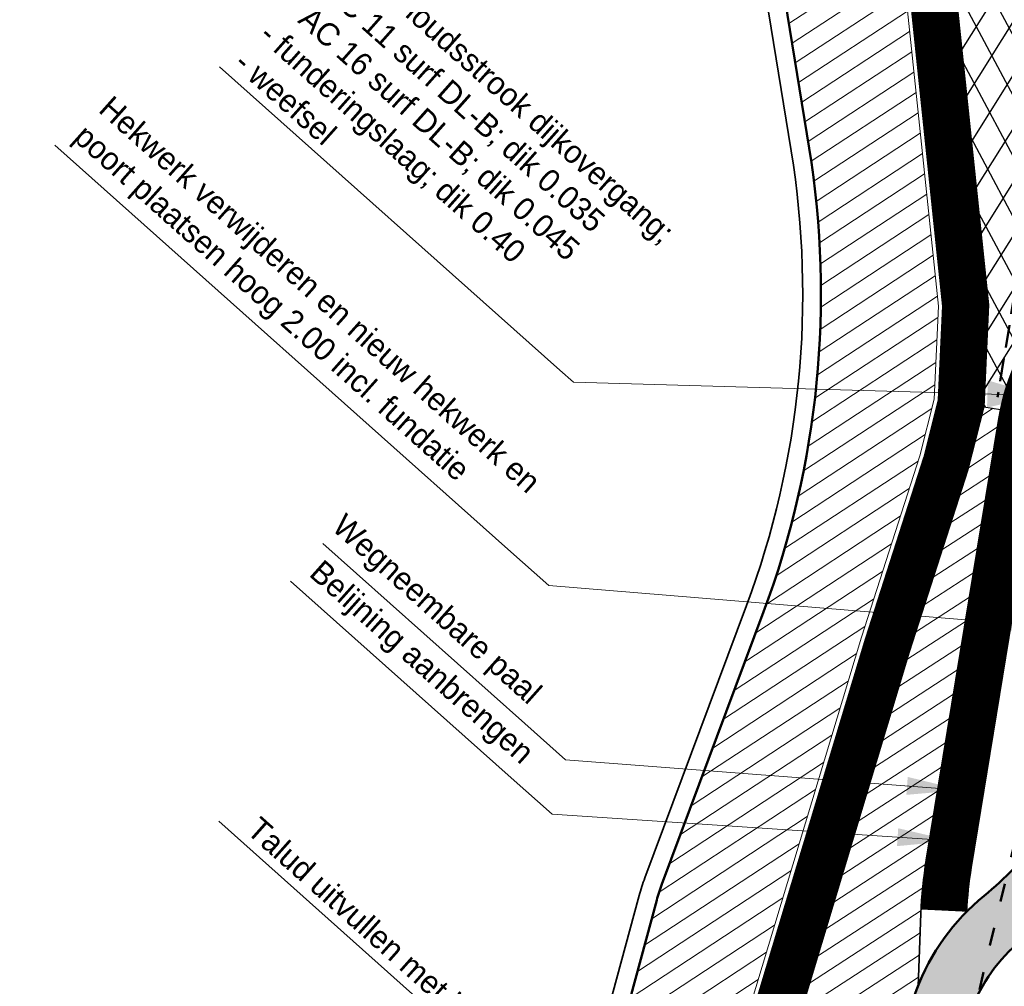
# Model space of a CAD drawing. Header units: metres. Extents: x 63663 to 67388, y 393975 to 407310.
# Tile 32 of 49: x 66073 to 66127, y 402714 to 402767. Entities that reach past the tile are written whole.
import ezdxf

# ---------------------------------------------------------------- set-up
doc = ezdxf.new("R2010")
doc.units = ezdxf.units.M
for name, pattern in [('HIDDEN', [0.375, 0.25, -0.125]), ('ONDERHOUDSSTROOK', [28, 8, -20]), ('PERCEELGRENS', [2.5, 1, -1.5])]:
    doc.linetypes.add(name, pattern=pattern)
for name, color, linetype, lineweight in [('B-GEO-OG-GRENS_perceel-G', 30, 'PERCEELGRENS', 0), ('maatvoering-leadr', 7, 'Continuous', 30), ('sn-arcering', 2, 'Continuous', 25), ('sn-arcering_dun', 1, 'Continuous', 18), ('sn-arcering_grijs', 8, 'Continuous', 20), ('sn-arcering_lgrijs', 9, 'Continuous', 20), ('sn-arcering_waterbouwasfalt', 2, 'Continuous', 25), ('TM-Belijning', 1, 'HIDDEN', 50), ('TM-Glooiing', 4, 'Continuous', 50), ('TM-Onderhoudsweg', 3, 'Continuous', 35), ('TM-Paal', 2, 'Continuous', 50), ('TM-Verharding', 2, 'Continuous', 50), ('TM-Werkgrens', 62, 'PBZ-WERKGRENS', 35)]:
    doc.layers.add(name, color=color, linetype=linetype, lineweight=lineweight)
doc.styles.add('StagCAD', font='StagCAD.ttf')
doc.linetypes.add('PBZ-WERKGRENS', pattern='A,5.5,-1.05,["O",StagCAD,S=2,R=0,X=0,Y=-1],-3.45', length=10)
doc.dimstyles.new('GM-maatvoering', dxfattribs={"dimtxt": 2.5, "dimasz": 1, "dimexe": 0, "dimexo": 0, "dimgap": 1, "dimtad": 1, "dimrnd": 0.001, "dimzin": 1, "dimdsep": 46, "dimtxsty": 'StagCAD', "dimblk1": 'DIM_PIJL', "dimblk2": 'DIM_PIJL', "dimsah": 1, "dimcen": 0.09, "dimse1": 1, "dimse2": 1, "dimclrd": 1, "dimclre": 1, "dimclrt": 7, "dimazin": 0, "dimtfac": 1, "dimtix": 1, "dimtmove": 0, "dimatfit": 3, "dimldrblk": 'RAD_PIJL', "dimfxl": 1, "dimtvp": 0.8299999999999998, "dimtolj": 1, "dimtzin": 0, "dimlwd": 15, "dimarcsym": 0})
doc.dimstyles.new('leader 1_1000', dxfattribs={"dimtxt": 2.5, "dimasz": 3, "dimexe": 0, "dimexo": 0, "dimgap": 1, "dimtad": 1, "dimrnd": 0.001, "dimzin": 1, "dimdsep": 46, "dimtxsty": 'StagCAD', "dimblk1": 'RAD_PIJL', "dimblk2": 'RAD_PIJL', "dimsah": 1, "dimcen": 0.09, "dimse1": 1, "dimse2": 1, "dimclrd": 1, "dimclre": 1, "dimclrt": 7, "dimazin": 0, "dimtfac": 1, "dimtix": 1, "dimtmove": 0, "dimatfit": 0, "dimfxl": 1, "dimtvp": 0.8299999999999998, "dimtolj": 1, "dimtzin": 0, "dimlwd": 15, "dimarcsym": 0})

# ---------------------------------------------------------------- blocks, each defined once
blk = doc.blocks.new('RAD_PIJL')
at = {"color": 1, "linetype": 'Continuous'}
blk.add_solid([(-2.828427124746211, -0.75), (-2.828427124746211, 0.75), (0, 0)], dxfattribs=at)
blk = doc.blocks.new('Klappaal')
at = {"layer": 'TM-Paal'}
blk.add_circle((0, 5.820766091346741e-11), 0.1249999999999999, dxfattribs=at)
blk = doc.blocks.new('Diamant')
at = {"layer": 'TM-Belijning', "linetype": 'Continuous', "ltscale": 3, "const_width": 0.05}
for points in [[(3.599999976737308, -3.492459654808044e-10), (0.5999999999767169, -1.164153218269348e-10), (2.91038304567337e-11, 0.2999999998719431), (-0.5999999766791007, -1.746229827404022e-10), (-3.599999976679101, -1.746229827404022e-10)], [(-0.5999999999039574, -1.746229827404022e-10), (-4.365574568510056e-11, -0.3071063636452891), (0.5999999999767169, -1.164153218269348e-10)]]:
    blk.add_lwpolyline(points, dxfattribs=at)
blk = doc.blocks.new('DIM_PIJL')
at = {"color": 1}
blk.add_line((0, 1.414213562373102), (0, -1.414213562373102), dxfattribs=at)
at = {"color": 1, "linetype": 'ByBlock'}
blk.add_solid([(-2.828427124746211, -0.75), (-2.828427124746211, 0.75), (0, 0)], dxfattribs=at)

msp = doc.modelspace()

# ---------------------------------------------------------------- hatches: boundary and pattern name
at = {"layer": 'sn-arcering_dun'}
h = msp.add_hatch(dxfattribs=at)
h.set_pattern_fill('_USER', color=256, angle=75.00000000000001, pattern_type=0)
h.set_pattern_definition([(33.2837380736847, (66308.72319840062, 402842.2799818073), (-0.5487855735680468, 0.8359631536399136), [])])
h.paths.add_polyline_path([(66111.37308100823, 402870.0133230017), (66110.3628563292, 402879.1431010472), (66104.87590900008, 402928.7306949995), (66104.25397954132, 402934.7275807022), (66102.47661733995, 402947.5066341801), (66100.01001622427, 402967.2930676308), (66098.90143345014, 402978.3810469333), (66092.91133484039, 402977.4090586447), (66093.99213343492, 402966.5428709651), (66098.60323094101, 402926.5485656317), (66103.29856025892, 402878.3890362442), (66108.41794061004, 402829.2003571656), (66113.46577337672, 402778.9700559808), (66116.55147198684, 402759.9905311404, -0.1303236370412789), (66114.04339121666, 402734.4841152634), (66108.45785178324, 402719.518011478, 0.0232204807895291), (66108.17397936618, 402718.6341607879), (66104.07948856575, 402703.506997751), (66102.17998750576, 402694.3144389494, 0.01850087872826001), (66102.05718569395, 402693.5849205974), (66100.42344883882, 402681.0663586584, 0.07276837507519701), (66100.46835169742, 402678.1713037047), (66101.32011976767, 402672.9196275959, -0.02064364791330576), (66102.33234358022, 402676.7994981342), (66111.58756600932, 402707.0960159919), (66119.41918100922, 402733.1082939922), (66122.62943400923, 402743.0683649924), (66123.41470500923, 402746.175615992), (66123.65672800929, 402751.2971759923), (66120.46816100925, 402781.7029779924), (66115.19930500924, 402832.9697979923)])
h = msp.add_hatch(dxfattribs=at)
h.set_pattern_fill('_USER', color=256, angle=45, pattern_type=0)
h.set_pattern_definition([(33.00317462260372, (64663.38925197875, 403619.6910574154), (-0.5446855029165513, 0.8386403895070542), [])])
edge = h.paths.add_edge_path()
edge.add_line((66120.8147076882, 402709.2522910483), (66122.53752192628, 402713.9300628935))
edge.add_line((66122.53752192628, 402713.9300628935), (66122.69420934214, 402717.9098332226))
edge.add_arc((66146.6756300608, 402716.9656614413), 24.00000000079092, 170.6899331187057, 177.745374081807, ccw=False)
edge.add_line((66122.99177468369, 402720.8483144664), (66127.05300672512, 402745.6214867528))
edge.add_line((66127.05300672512, 402745.6214867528), (66126.14859447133, 402745.7697531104))
edge.add_line((66126.14859447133, 402745.7697531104), (66125.27395276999, 402742.3088697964))
edge.add_line((66125.27395276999, 402742.3088697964), (66122.0447502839, 402732.2900064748))
edge.add_line((66122.0447502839, 402732.2900064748), (66114.21920638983, 402706.2978933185))
edge.add_line((66114.21920638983, 402706.2978933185), (66104.96236005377, 402675.9960596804))
edge.add_arc((66148.79245959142, 402662.6064905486), 45.82966492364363, 163.0127172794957, 170.7247493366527)
edge.add_line((66103.56199781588, 402669.9932025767), (66106.36431040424, 402675.5795281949))
edge.add_arc((66088.67934000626, 402684.9198612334), 19.99999998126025, 332.1591854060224, 339.1553714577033)
edge.add_arc((66341.01988417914, 402588.8393820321), 250.0133491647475, 156.6030992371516, 159.1553033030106, ccw=False)
edge.add_arc((67609.6601364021, 402021.6846133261), 1639.642745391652, 155.4663708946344, 156.0179061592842, ccw=False)
edge.add_arc((66026.97665226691, 402743.8126636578), 100.0000000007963, 335.6042539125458, 339.7813461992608)
at = {"layer": 'sn-arcering_grijs'}
h = msp.add_hatch(color=256, dxfattribs=at)
h.dxf.hatch_style = 1
edge = h.paths.add_edge_path()
edge.add_arc((66161.40535485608, 402692.7108058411), 26.77000000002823, 128.6295793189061, 168.9916042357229, ccw=False)
edge.add_line((66144.69329951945, 402713.6234839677), (66144.63415975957, 402713.7068243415))
edge.add_line((66144.63415975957, 402713.7068243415), (66144.29213375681, 402713.4401834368))
edge.add_arc((66144.23065056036, 402713.5190492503), 0.1000000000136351, 127.93971151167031, 307.9397115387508, ccw=False)
edge.add_line((66144.16916736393, 402713.5979150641), (66144.51829949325, 402713.8700958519))
edge.add_line((66144.51829949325, 402713.8700958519), (66138.58953962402, 402722.2249668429))
edge.add_line((66138.58953962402, 402722.2249668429), (66136.45238979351, 402720.3895684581))
edge.add_line((66136.45238979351, 402720.3895684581), (66131.05731586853, 402714.1664297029))
edge.add_line((66131.05731586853, 402714.1664297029), (66128.1728356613, 402709.6391745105))
edge.add_line((66128.1728356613, 402709.6391745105), (66132.3896660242, 402706.9524773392))
edge.add_line((66132.3896660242, 402706.9524773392), (66132.21771740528, 402706.682600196))
edge.add_line((66132.21771740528, 402706.682600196), (66124.97740904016, 402711.2956660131))
edge.add_line((66124.97740904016, 402711.2956660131), (66125.45488095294, 402712.5920940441))
edge.add_arc((66133.89624450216, 402709.4279497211), 9.01490032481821, 129.2438859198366, 159.4520898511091, ccw=False)
edge.add_arc((66113.51636865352, 402734.3771052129), 23.19999839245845, 309.2438859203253, 314.6016783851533)
edge.add_line((66129.80680224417, 402717.8585792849), (66130.959, 402718.322))
edge.add_line((66130.959, 402718.322), (66127.953, 402721.166))
edge.add_line((66127.953, 402721.166), (66127.82272963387, 402720.4011268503))
edge.add_arc((66113.51636756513, 402734.377106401), 20.00000000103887, 309.24388608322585, 315.66927495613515, ccw=False)
edge.add_arc((66133.89624450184, 402709.4279497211), 12.21490032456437, 129.2438860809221, 159.4984875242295)
edge.add_line((66122.455, 402713.706), (66120.81470768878, 402709.2522910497))
edge.add_arc((66026.97665226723, 402743.8126636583), 100.0000000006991, 335.6042539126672, 339.7813461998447, ccw=False)
edge.add_line((66118.04808518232, 402702.5089821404), (66113.32893226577, 402692.1036138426))
edge.add_arc((66341.00751461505, 402588.8444100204), 250.0000000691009, 155.6042539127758, 159.155371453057)
edge.add_arc((66088.67934000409, 402684.9198612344), 19.99999998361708, 332.1591854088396, 339.15537145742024, ccw=False)
edge.add_line((66106.36431040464, 402675.5795281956), (66103.115, 402669.0609999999))
edge.add_arc((66120.81918151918, 402655.1088921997), 22.54105932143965, 98.2620867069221, 141.7594688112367, ccw=False)
edge.add_arc((66121.05203198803, 402655.5057320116), 22.18366176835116, 81.2315051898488, 99.00455724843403, ccw=False)
edge.add_line((66124.43376300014, 402677.430119), (66129.578572, 402675.82094))
edge.add_line((66129.578572, 402675.82094), (66133.55410500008, 402673.8253809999))
edge.add_line((66133.55410500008, 402673.8253809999), (66134.38576576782, 402673.3354173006))
edge.add_arc((66152.16230975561, 402681.7082482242), 19.64967719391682, 186.4816177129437, 205.2206432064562, ccw=False)
edge.add_line((66132.63823086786, 402679.4901054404), (66132.53478217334, 402681.2635829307))
edge.add_arc((66152.27123400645, 402682.4148296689), 19.77000000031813, 168.9916042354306, 183.3383366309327, ccw=False)
edge.add_line((66132.86501756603, 402686.1899672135), (66133.39336214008, 402688.905939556))
edge.add_line((66133.39336214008, 402688.905939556), (66133.29586006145, 402688.9284165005))
edge.add_line((66133.29586006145, 402688.9284165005), (66133.22954887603, 402688.5875417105))
edge.add_arc((66133.13138895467, 402688.6066369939), 0.1000000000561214, 168.9916042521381, 348.991604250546, ccw=False)
edge.add_line((66133.0332290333, 402688.6257322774), (66133.16689601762, 402689.3128517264))
edge.add_arc((66133.26505593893, 402689.293756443), 0.1000000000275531, -11.008395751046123, 168.9916042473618, ccw=False)
edge.add_line((66133.36321586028, 402689.2746611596), (66133.29586006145, 402688.9284165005))
edge.add_line((66133.29586006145, 402688.9284165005), (66133.39336214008, 402688.905939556))
edge.add_line((66133.39336214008, 402688.905939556), (66135.12794392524, 402697.8226132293))
edge = h.paths.add_edge_path(flags=16)
edge.add_line((66120.51429541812, 402697.7782004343), (66120.92901338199, 402698.6926215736))
edge.add_line((66120.92901338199, 402698.6926215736), (66129.16850434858, 402695.8176804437))
edge.add_line((66129.16850434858, 402695.8176804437), (66130.69664063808, 402702.6117300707))
edge.add_line((66130.69664063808, 402702.6117300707), (66131.68898198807, 402702.388529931))
edge.add_arc((66464.56778136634, 402622.6294321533), 342.3007577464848, 166.5257210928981, 167.8791227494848)
edge.add_line((66129.89800570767, 402694.5039757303), (66120.51429541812, 402697.7782004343))
edge = h.paths.add_edge_path(flags=16)
edge.add_arc((66133.64696160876, 402691.2569548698), 0.1000000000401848, -11.00839622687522, 168.991604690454, ccw=False)
edge.add_line((66133.74512152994, 402691.2378595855), (66133.61145454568, 402690.5507401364))
edge.add_arc((66133.51329462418, 402690.5698354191), 0.1000000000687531, 168.9916037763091, 348.9916046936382, ccw=False)
edge.add_line((66133.41513470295, 402690.5889307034), (66133.54880168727, 402691.2760501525))
edge = h.paths.add_edge_path(flags=16)
edge.add_line((66133.79704037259, 402692.5521291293), (66133.9307073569, 402693.2392485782))
edge.add_arc((66134.0288672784, 402693.2201532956), 0.1000000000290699, -11.008396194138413, 168.9916047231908, ccw=False)
edge.add_line((66134.12702719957, 402693.2010580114), (66133.99336021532, 402692.5139385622))
edge.add_arc((66133.89520029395, 402692.5330338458), 0.1000000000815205, 168.9916042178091, 348.99160421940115, ccw=False)
edge = h.paths.add_edge_path(flags=16)
edge.add_line((66132.98131019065, 402687.3114627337), (66132.84764320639, 402686.6243432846))
edge.add_arc((66132.74948328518, 402686.6434385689), 0.1000000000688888, 168.9916046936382, 348.991603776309, ccw=False)
edge.add_line((66132.65132336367, 402686.6625338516), (66132.78499034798, 402687.3496533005))
edge.add_arc((66132.88315026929, 402687.3305580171), 0.1000000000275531, -11.008395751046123, 168.9916042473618, ccw=False)
edge = h.paths.add_edge_path(flags=16)
edge.add_line((66134.17894604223, 402694.515327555), (66134.31261302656, 402695.2024470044))
edge.add_arc((66134.41077294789, 402695.1833517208), 0.100000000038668, -11.008395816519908, 168.991604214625, ccw=False)
edge.add_line((66134.50893286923, 402695.1642564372), (66134.37526588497, 402694.4771369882))
edge.add_arc((66134.2771059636, 402694.4962322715), 0.1000000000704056, 168.9916042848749, 348.9916042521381, ccw=False)
edge = h.paths.add_edge_path(flags=16)
edge.add_line((66132.6187761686, 402685.3487350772), (66132.51193602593, 402684.6569365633))
edge.add_arc((66132.41310766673, 402684.6721994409), 0.1000000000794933, 171.2207011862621, 351.2207011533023, ccw=False)
edge.add_line((66132.31427930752, 402684.6874623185), (66132.42111945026, 402685.3792608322))
edge.add_arc((66132.51994780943, 402685.3639979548), 0.1000000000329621, -8.779298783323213, 171.2207012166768, ccw=False)
edge = h.paths.add_edge_path(flags=16)
edge.add_line((66134.56085171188, 402696.4785259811), (66134.6945186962, 402697.1656454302))
edge.add_arc((66134.79267861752, 402697.1465501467), 0.1000000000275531, -11.008395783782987, 168.9916042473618, ccw=False)
edge.add_line((66134.89083853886, 402697.1274548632), (66134.75717155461, 402696.4403354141))
edge.add_arc((66134.6590116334, 402696.4594306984), 0.1000000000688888, 168.9916046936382, 348.991603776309, ccw=False)
edge = h.paths.add_edge_path(flags=16)
edge.add_line((66134.93826498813, 402698.4482315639), (66135.10670766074, 402699.1276629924))
edge.add_arc((66135.20376929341, 402699.1035997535), 0.1000000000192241, -13.923867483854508, 166.0761325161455, ccw=False)
edge.add_line((66135.30083092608, 402699.0795365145), (66135.13238825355, 402698.400105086))
edge.add_arc((66135.03532662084, 402698.4241683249), 0.1000000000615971, 166.0761325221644, 346.0761325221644, ccw=False)
edge = h.paths.add_edge_path(flags=16)
edge.add_line((66132.42391121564, 402683.3691241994), (66132.38677444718, 402682.6701099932))
edge.add_arc((66132.2869152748, 402682.6754152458), 0.1000000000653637, 176.9588864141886, 356.95888644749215, ccw=False)
edge.add_line((66132.18705610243, 402682.6807204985), (66132.22419287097, 402683.3797347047))
edge.add_arc((66132.3240520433, 402683.3744294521), 0.1000000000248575, -3.0411135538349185, 176.9588864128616, ccw=False)
edge = h.paths.add_edge_path(flags=16)
edge.add_line((66135.43608271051, 402700.3933707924), (66135.65440051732, 402701.0584552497))
edge.add_arc((66135.74941258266, 402701.0272669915), 0.1000000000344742, -18.17272026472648, 161.8272797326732, ccw=False)
edge.add_line((66135.84442464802, 402700.9960787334), (66135.62610684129, 402700.3309942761))
edge.add_arc((66135.53109477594, 402700.3621825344), 0.100000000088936, 161.8272798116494, 341.8272796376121, ccw=False)
edge = h.paths.add_edge_path(flags=16)
edge.add_line((66132.42794991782, 402681.3799496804), (66132.46088869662, 402680.6807250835))
edge.add_arc((66132.36099946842, 402680.6760195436), 0.1000000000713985, -177.30292836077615, 2.697071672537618, ccw=False)
edge.add_line((66132.26111024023, 402680.6713140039), (66132.22817146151, 402681.3705386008))
edge.add_arc((66132.32806068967, 402681.3752441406), 0.1000000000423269, 2.697071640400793, 182.6970716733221, ccw=False)
edge = h.paths.add_edge_path(flags=16)
edge.add_line((66136.07664475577, 402702.2962815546), (66136.34363767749, 402702.9433632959))
edge.add_arc((66136.43607792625, 402702.9052214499), 0.1000000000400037, -22.421573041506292, 157.5784269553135, ccw=False)
edge.add_line((66136.52851817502, 402702.8670796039), (66136.26152525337, 402702.2199978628))
edge.add_arc((66136.16908500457, 402702.2581397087), 0.1000000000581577, 157.5784269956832, 337.57842699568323, ccw=False)
h.paths.add_polyline_path([(66119.87199999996, 402681.494), (66119.22999999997, 402679.774), (66117.29899999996, 402680.435), (66117.94799999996, 402682.2059999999)], flags=16)
h.paths.add_polyline_path([(66121.00096721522, 402680.185317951), (66120.86041253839, 402679.7263578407), (66120.40145242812, 402679.8669125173), (66120.5420071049, 402680.3258726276)], flags=16)
edge = h.paths.add_edge_path(flags=16)
edge.add_line((66136.85643017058, 402704.1465041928), (66137.17063063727, 402704.7720264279))
edge.add_arc((66137.2599909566, 402704.7271406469), 0.1000000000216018, -26.670425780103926, 153.3295742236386, ccw=False)
edge.add_line((66137.34935127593, 402704.682254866), (66137.03515080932, 402704.0567326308))
edge.add_arc((66136.94579048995, 402704.1016184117), 0.100000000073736, 153.3295742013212, 333.32957420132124, ccw=False)
edge = h.paths.add_edge_path(flags=16)
edge.add_line((66137.77115273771, 402705.9338686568), (66138.13083369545, 402706.5343931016))
edge.add_arc((66138.21662290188, 402706.4830101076), 0.1000000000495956, -30.91927855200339, 149.0807214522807, ccw=False)
edge.add_line((66138.30241210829, 402706.4316271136), (66137.94273115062, 402705.8311026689))
edge.add_arc((66137.85694194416, 402705.8824856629), 0.1000000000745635, 149.080721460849, 329.08072146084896, ccw=False)
edge = h.paths.add_edge_path(flags=16)
edge.add_line((66138.81578453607, 402707.6485504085), (66139.21896894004, 402708.2207761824))
edge.add_arc((66139.3007154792, 402708.1631784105), 0.0999999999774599, -35.16813130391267, 144.8318687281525, ccw=False)
edge.add_line((66139.38246201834, 402708.1055806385), (66138.97927761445, 402707.5333548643))
edge.add_arc((66138.89753107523, 402707.5909526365), 0.1000000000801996, 144.831868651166, 324.8318686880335, ccw=False)
edge = h.paths.add_edge_path(flags=16)
edge.add_line((66139.98458357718, 402709.2811244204), (66140.4290552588, 402709.8219061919))
edge.add_arc((66140.5063097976, 402709.7584102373), 0.10000000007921, -39.41698407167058, 140.5830158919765, ccw=False)
edge.add_line((66140.58356433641, 402709.6949142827), (66140.13909265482, 402709.1541325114))
edge.add_arc((66140.061838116, 402709.217628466), 0.100000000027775, 140.5830159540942, 320.5830159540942, ccw=False)
edge = h.paths.add_edge_path(flags=16)
edge.add_line((66141.27112536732, 402710.8226169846), (66141.75444121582, 402711.3289822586))
edge.add_arc((66141.82677911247, 402711.2599371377), 0.1000000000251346, -43.665837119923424, 136.3341634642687, ccw=False)
edge.add_line((66141.89911700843, 402711.1908920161), (66141.41580115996, 402710.6845267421))
edge.add_arc((66141.34346326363, 402710.7535718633), 0.1000000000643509, 136.3341631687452, 316.33416316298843, ccw=False)
edge = h.paths.add_edge_path(flags=16)
edge.add_line((66142.66833822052, 402712.2645550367), (66143.18784161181, 402712.733720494))
edge.add_arc((66143.25486524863, 402712.6595057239), 0.1000000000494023, -47.9146895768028, 132.0853103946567, ccw=False)
edge.add_line((66143.32188888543, 402712.5852909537), (66142.80238549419, 402712.1161254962))
edge.add_arc((66142.73536185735, 402712.1903402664), 0.1000000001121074, 132.0853103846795, 312.0853103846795, ccw=False)
at = {"layer": 'sn-arcering_lgrijs'}
h = msp.add_hatch(color=256, dxfattribs=at)
h.dxf.hatch_style = 1
edge = h.paths.add_edge_path()
edge.add_line((65551.68383113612, 403267.4436287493), (65556.79896681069, 403278.4124796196))
edge.add_line((65556.79896681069, 403278.4124796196), (65501.98403396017, 403292.0669708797))
edge.add_arc((65153.17913577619, 401919.7206210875), 1415.980000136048, 75.73928053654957, 77.41508903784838)
edge.add_line((65461.70166963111, 403301.6805361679), (65456.55944140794, 403290.6535882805))
edge.add_arc((65153.17913574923, 401919.7206210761), 1404.100000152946, 75.73812834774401, 77.52184026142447, ccw=False)
edge.add_arc((1544873.313091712, 6342005.496034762), 6120212.589272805, 256.0119559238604, 256.0124633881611)
at = {"layer": 'sn-arcering_waterbouwasfalt'}
h = msp.add_hatch(dxfattribs=at)
h.set_pattern_fill('ASFALT', color=256, angle=10, style=0, pattern_type=2)
h.set_pattern_definition([(58.0031746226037, (64663.38925197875, 403619.6910574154), (-1.325121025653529, 0.8279254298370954), []), (118.0031746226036, (64663.38925197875, 403619.6910574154), (-1.37956496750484, -0.7336257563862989), [])])
edge = h.paths.add_edge_path()
edge.add_line((66108.61280425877, 402972.7203665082), (66106.13029747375, 402972.4251376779))
edge.add_line((66106.13029747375, 402972.4251376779), (66106.16555439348, 402945.3492513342))
edge.add_arc((66153.66551412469, 402945.411103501), 47.50000000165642, 180.0746077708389, 185.9209061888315)
edge.add_line((66106.41891504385, 402940.5112182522), (66107.61026483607, 402929.0237602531))
edge.add_line((66107.61026483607, 402929.0237602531), (66113.09617416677, 402879.4455470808))
edge.add_line((66113.09617416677, 402879.4455470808), (66114.10749950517, 402870.3058219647))
edge.add_line((66114.10749950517, 402870.3058219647), (66117.93489584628, 402833.2509434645))
edge.add_line((66117.93489584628, 402833.2509434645), (66123.20346064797, 402781.9869568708))
edge.add_line((66123.20346064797, 402781.9869568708), (66126.41352789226, 402751.376131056))
edge.add_line((66126.41352789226, 402751.376131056), (66126.14859447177, 402745.7697531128))
edge.add_line((66126.14859447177, 402745.7697531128), (66127.06774181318, 402745.6190711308))
edge.add_arc((66139.29017146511, 402742.9962821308), 12.50067233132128, 133.8210189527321, 167.8886744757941, ccw=False)
edge.add_line((66130.63460712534, 402752.0155955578), (66132.39734264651, 402762.7681332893))
edge.add_arc((66102.79252342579, 402767.6214495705), 30.00000000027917, 350.6899331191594, 365.6976599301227)
edge.add_line((66132.6443121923, 402770.5998228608), (66108.61280425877, 402972.7203665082))

# ---------------------------------------------------------------- linework, layer by layer
at = {"layer": 'B-GEO-OG-GRENS_perceel-G', "color": 30, "lineweight": 50}
msp.add_lwpolyline([(66189.733, 402719.377), (66188.393, 402720.29), (66183.63, 402722.674), (66178.607, 402724.687), (66174.096, 402725.755), (66168.793, 402726.405), (66163.101, 402726.325), (66158.72, 402725.933), (66149.073, 402722.502), (66144.371, 402720.021), (66139.401, 402716.045), (66135.229, 402711.23), (66132.413, 402705.011), (66125.323, 402711.281), (66132.361, 402740.623), (66136.911, 402743.01), (66165.7, 402740.954), (66186.559, 402739.607), (66191.508, 402739.369)], dxfattribs=at)
at = {"layer": 'sn-arcering'}
msp.add_line((66126.14859447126, 402745.7697531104), (66127.06774181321, 402745.6190711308), dxfattribs=at)
at = {"layer": 'sn-arcering_dun'}
msp.add_lwpolyline([(66101.32011976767, 402672.9196275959, -0.02064364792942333), (66102.33234358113, 402676.7994981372), (66111.58756600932, 402707.0960159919), (66119.41918100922, 402733.1082939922), (66122.62943400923, 402743.0683649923), (66123.41470500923, 402746.175615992), (66123.65672800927, 402751.2971759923), (66120.46816100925, 402781.7029779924), (66115.19930500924, 402832.9697979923), (66111.37308100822, 402870.0133230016), (66110.3628563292, 402879.1431010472), (66104.87590900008, 402928.7306949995), (66104.25397954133, 402934.727580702)], format="xyb", dxfattribs=at)
at = {"layer": 'TM-Glooiing'}
msp.add_lwpolyline([(66092.91133484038, 402977.4090586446), (66093.99213343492, 402966.5428709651), (66098.59315224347, 402926.6359831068, -0.004399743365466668), (66098.6117697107, 402926.4609843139), (66103.29539938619, 402878.4214570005, 0.001628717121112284), (66103.30193226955, 402878.3566368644), (66108.41610549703, 402829.217989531, -0.0008863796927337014), (66108.41971319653, 402829.1827183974), (66113.43526056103, 402779.2736848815, 0.01525436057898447), (66113.51474314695, 402778.6688525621), (66116.55147198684, 402759.9905311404, -0.1303236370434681), (66114.04339121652, 402734.484115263), (66108.4578517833, 402719.5180114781, 0.0232204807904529), (66108.17397936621, 402718.634160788), (66104.07948856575, 402703.506997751), (66102.17998750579, 402694.3144389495, 0.01850087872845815), (66102.05718569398, 402693.5849205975), (66100.42344883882, 402681.0663586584, 0.07276837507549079), (66100.46835169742, 402678.1713037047), (66101.32011976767, 402672.9196275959)], format="xyb", dxfattribs=at)
at = {"layer": 'TM-Glooiing', "linetype": 'HIDDEN', "ltscale": 5}
msp.add_lwpolyline([(66129.85184738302, 402770.8394438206, -0.07033038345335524), (66129.6835675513, 402763.2130206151), (66126.91134478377, 402746.3026959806)], format="xyb", dxfattribs=at)
at = {"layer": 'TM-Onderhoudsweg'}
msp.add_line((66122.69420934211, 402717.9098332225), (66122.53710478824, 402713.9194678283), dxfattribs=at)
for points in [[(66101.09468424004, 402670.3961463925, -0.0336627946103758), (66102.57143598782, 402676.7264582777), (66111.8268060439, 402707.0234593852), (66119.65786912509, 402733.0339042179), (66122.86984480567, 402742.9993199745), (66123.66324041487, 402746.1387193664), (66123.90734618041, 402751.3043537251), (66120.71682461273, 402781.7287942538), (66115.44799508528, 402832.9953566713), (66111.62166450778, 402870.0399138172), (66110.61133976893, 402879.170596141), (66105.12448680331, 402928.757337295), (66103.93225193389, 402940.2533295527, -0.0255148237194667), (66103.66555651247, 402945.3459959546), (66103.61934165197, 402980.8371374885)], [(66103.56199781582, 402669.9932025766, -0.033662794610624), (66104.96236005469, 402675.9960596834), (66114.21920638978, 402706.2978933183), (66122.04475028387, 402732.2900064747), (66125.27395276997, 402742.3088697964), (66126.14859447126, 402745.7697531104), (66126.41352789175, 402751.3761310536), (66123.20346064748, 402781.9869568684), (66117.93489584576, 402833.2509434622), (66114.10749950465, 402870.3058219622), (66113.09617416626, 402879.4455470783), (66107.61026483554, 402929.0237602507), (66106.41891504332, 402940.51121825, -0.0255148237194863), (66106.16555439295, 402945.3492513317), (66106.13029747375, 402972.4251376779)], [(66135.04289068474, 402756.2719861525), (66130.60698048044, 402751.9889208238, 0.1614910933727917), (66126.95419388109, 402745.0187367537)], [(66136.73084616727, 402754.4266238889), (66132.34349142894, 402750.1904409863, 0.1614910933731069), (66129.42126214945, 402744.6142937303), (66125.458842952, 402720.4438714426, 0.02852149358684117), (66125.20084540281, 402718.0066340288)]]:
    msp.add_lwpolyline(points, format="xyb", dxfattribs=at)
at = {"layer": 'TM-Onderhoudsweg', "linetype": 'ONDERHOUDSSTROOK', "const_width": 2.5, "flags": 128}
for points in [[(66102.20902607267, 402669.4240099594, -0.0378092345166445), (66103.76689802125, 402676.3612589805), (66113.02300621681, 402706.6606763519), (66120.85130970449, 402732.6619553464), (66124.07189878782, 402742.6540948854), (66124.90591744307, 402745.9542362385), (66125.16043703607, 402751.3402423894), (66121.9601426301, 402781.8578755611), (66116.69144546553, 402833.1231500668), (66112.86458200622, 402870.1728678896), (66111.85375696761, 402879.3080716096), (66106.36737581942, 402928.8905487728), (66105.17558348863, 402940.3822739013, -0.0255148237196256), (66104.91555545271, 402945.3476236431), (66104.88007424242, 402972.5957564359)], [(66135.88686842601, 402755.3493050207), (66131.4752359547, 402751.089680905, 0.1614910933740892), (66128.18772801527, 402744.816515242), (66124.22530881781, 402720.6460929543, 0.02852149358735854), (66123.95231141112, 402718.0671556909)]]:
    msp.add_lwpolyline(points, format="xyb", dxfattribs=at)
at = {"layer": 'TM-Onderhoudsweg'}
msp.add_lwpolyline([(66126.95419388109, 402745.0187367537), (66122.99177468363, 402720.8483144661)], dxfattribs=at)
msp.add_arc((66146.67563006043, 402716.965661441), 24.00000000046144, 170.689933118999, 177.7453740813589, dxfattribs=at)
at = {"layer": 'TM-Verharding'}
for points in [[(66103.11500000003, 402669.061), (66106.36431040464, 402675.5795281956, 0.0305361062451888), (66107.37031588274, 402677.803161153, -0.0154959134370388), (66113.32893226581, 402692.1036138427), (66118.04808518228, 402702.5089821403, 0.0182280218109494), (66120.81470768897, 402709.2522910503), (66122.455, 402713.706, -0.1327828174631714), (66126.1688210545, 402718.8879030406, 0.0280434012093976), (66127.82272963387, 402720.4011268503)], [(66132.21771740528, 402706.682600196), (66124.97740904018, 402711.2956660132), (66125.45488095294, 402712.5920940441, -0.1325768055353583), (66128.19321375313, 402716.4096306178, 0.0233820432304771), (66129.8068022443, 402717.8585792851)]]:
    msp.add_lwpolyline(points, format="xyb", dxfattribs=at)
at = {"layer": 'TM-Werkgrens', "flags": 128}
msp.add_lwpolyline([(66091.8231972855, 402978.2455706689), (66092.9978180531, 402966.4361088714), (66097.59973304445, 402926.5214479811, -0.004399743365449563), (66097.61648876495, 402926.3639490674), (66102.30011844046, 402878.324421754, 0.001628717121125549), (66102.30730461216, 402878.2531196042), (66107.42147783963, 402829.1144722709, -0.0008863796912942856), (66107.42472476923, 402829.0827282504), (66112.44027213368, 402779.1736947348, 0.01525436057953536), (66112.5277029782, 402778.5083791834), (66115.56443181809, 402759.8300577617, -0.1303236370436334), (66113.10651266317, 402734.8337702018), (66107.52097322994, 402719.867666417, 0.02322048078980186), (66107.20871357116, 402718.8954306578), (66103.10630769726, 402703.739025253), (66101.20067622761, 402694.5167985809, 0.01850087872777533), (66101.06559423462, 402693.7143283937), (66099.43185737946, 402681.1957664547, 0.07276837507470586), (66099.48125052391, 402678.0112060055), (66100.41517813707, 402672.2529655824)], format="xyb", dxfattribs=at)

# ---------------------------------------------------------------- block references
at = {"rotation": 81.34706908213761}
msp.add_blockref('Diamant', (66124.92391189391, 402724.6959773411), dxfattribs=at)
at = {"layer": 'TM-Verharding', "rotation": 318.2837380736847}
msp.add_blockref('Klappaal', (66124.92391189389, 402724.695977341), dxfattribs=at)

# ---------------------------------------------------------------- leaders
at = {"layer": 'maatvoering-leadr', "annotation_type": 0, "has_hookline": 1, "hookline_direction": 1}
for points, text_width, horizontal_direction in [([(66130.00675161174, 402733.6457642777), (66102.23420714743, 402735.9353069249), (66099.99485911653, 402737.9316336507)], 32.37499999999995, (0.7464493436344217, -0.6654422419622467, 0)), ([(66124.92391189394, 402724.6959773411), (66103.16452953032, 402726.3543861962), (66100.925181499, 402728.3507129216)], 13.87499999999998, (0.7464493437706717, -0.6654422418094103, 0)), ([(66117.27385211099, 402708.8891099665), (66100.5161588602, 402708.3447149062), (66098.27681082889, 402710.3410416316)], 18, (0.7464493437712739, -0.6654422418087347, 0))]:
    msp.add_leader(points, dimstyle='leader 1_1000', override={"dimscale": 0}, dxfattribs=dict(at, text_width=text_width, horizontal_direction=horizontal_direction))

# ---------------------------------------------------------------- next in the draw order: texts
at = {"layer": 'maatvoering-leadr', "color": 7, "insert": (66075.78805806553, 402760.181272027), "char_height": 1.249999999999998, "attachment_point": 7, "rotation": 318.283738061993, "style": 'StagCAD', "bg_fill": 3, "box_fill_scale": 1.199999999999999, "bg_fill_color": 256, "bg_fill_transparency": 0}
msp.add_mtext('Hekwerk verwijderen en nieuw hekwerk en\\Ppoort plaatsen hoog 2.00 incl. fundatie', dxfattribs=at)

# ---------------------------------------------------------------- next in the draw order: texts
at = {"layer": 'maatvoering-leadr', "color": 7, "insert": (66100.88467794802, 402729.0566587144), "char_height": 1.249999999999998, "attachment_point": 9, "rotation": 318.2837380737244, "style": 'StagCAD', "bg_fill": 3, "box_fill_scale": 1.199999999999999, "bg_fill_color": 256, "bg_fill_transparency": 0}
msp.add_mtext('\\A1;Wegneembare paal', dxfattribs=at)

# ---------------------------------------------------------------- next in the draw order: leaders
at = {"layer": 'maatvoering-leadr', "annotation_type": 0, "has_hookline": 1, "hookline_direction": 1, "text_width": 24.0625, "horizontal_direction": (0.7464493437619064, -0.6654422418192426, 0)}
msp.add_leader([(66129.17802010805, 402746.3872969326), (66103.59031739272, 402747.1110345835), (66102.84386804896, 402747.7764768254)], dimstyle='GM-maatvoering', override={"dimscale": 0, "dimgap": 1, "dimtad": 1}, dxfattribs=at)

# ---------------------------------------------------------------- next in the draw order: texts
at = {"layer": 'maatvoering-leadr', "color": 7, "insert": (66084.84192716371, 402764.4946265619), "char_height": 1.25, "attachment_point": 7, "rotation": 318.2837380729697, "style": 'StagCAD', "bg_fill": 3, "box_fill_scale": 1.199999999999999, "bg_fill_color": 256, "bg_fill_transparency": 0}
msp.add_mtext('\\A1;{\\C256;Onderhoudsstrook dijkovergang;\\P}- AC 11 surf DL-B; dik 0.035\\P- AC 16 surf DL-B; dik 0.045\\P- funderingslaag; dik 0.40\\P- weefsel', dxfattribs=at)

# ---------------------------------------------------------------- next in the draw order: leaders
at = {"layer": 'maatvoering-leadr', "annotation_type": 0, "has_hookline": 1, "hookline_direction": 1, "text_width": 15.24999999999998, "horizontal_direction": (0.7464493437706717, -0.6654422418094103, 0)}
msp.add_leader([(66124.40616622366, 402721.9017959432, 2.868999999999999), (66102.41569215, 402723.3753744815, 2.868999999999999), (66100.17634411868, 402725.371701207, 2.868999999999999)], dimstyle='leader 1_1000', override={"dimscale": 0}, dxfattribs=at)

# ---------------------------------------------------------------- next in the draw order: texts
at = {"layer": 'maatvoering-leadr', "color": 7, "insert": (66088.7524880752, 402736.2256411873, 2.868999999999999), "char_height": 1.249999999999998, "attachment_point": 7, "rotation": 318.2837380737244, "style": 'StagCAD', "bg_fill": 3, "box_fill_scale": 1.199999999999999, "bg_fill_color": 256, "bg_fill_transparency": 0}
msp.add_mtext('\\A1;Belijning aanbrengen', dxfattribs=at)

# ---------------------------------------------------------------- next in the draw order: texts
at = {"layer": 'maatvoering-leadr', "color": 7, "insert": (66098.23630727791, 402711.0469874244), "char_height": 1.25, "attachment_point": 9, "rotation": 318.28373807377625, "style": 'StagCAD', "bg_fill": 3, "box_fill_scale": 1.199999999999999, "bg_fill_color": 256, "bg_fill_transparency": 0}
msp.add_mtext('\\A1;Talud uitvullen met klei', dxfattribs=at)

doc.saveas('drawing.dxf')
